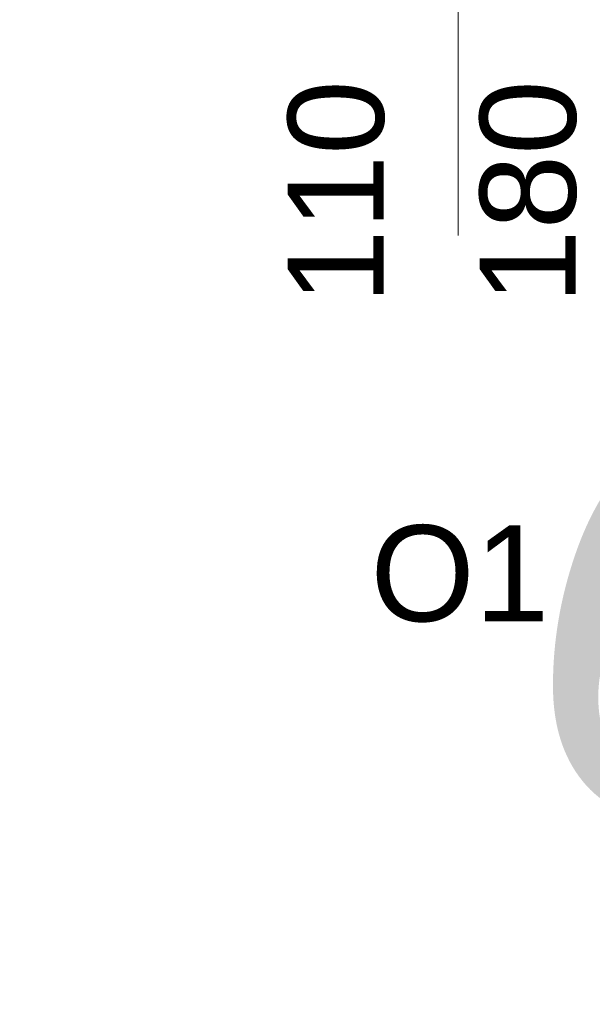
# Model space of a CAD drawing. Header units: millimetres. Extents: x 922208 to 1069538, y -182208 to -99877.
# Tile 121 of 256: x 985916 to 986661, y -174246 to -172965. Entities that reach past the tile are written whole.
import ezdxf

# ---------------------------------------------------------------- set-up
doc = ezdxf.new("R2010")
doc.units = ezdxf.units.MM
doc.header["$MEASUREMENT"] = 0
doc.linetypes.add('HIDDEN', pattern=[20, 10, -10])
doc.layers.add('IS_POWRÓT', color=5, linetype='HIDDEN', lineweight=30)
doc.layers.add('Nowe_220-A Ściany_Nr_pióra__7', color=7, linetype='Continuous', lineweight=13)
doc.layers.add('Nowe_220-A Ściany_Nr_pióra__45', color=7, linetype='Continuous', lineweight=15, true_color=0x40a5ff)
doc.layers.add('Nowe_Adnotacja - Teksty_Nr_pióra__86', color=7, linetype='Continuous', lineweight=20, true_color=0x5555ff)
doc.styles.add('STYL_AUTOMATYCZNY_1', font='arial.ttf')
doc.styles.add('STYL_AUTOMATYCZNY_4', font='times.ttf')

# ---------------------------------------------------------------- blocks, each defined once
blk = doc.blocks.new('parter01')
at = {"layer": 'Nowe_220-A Ściany_Nr_pióra__45', "color": 161, "linetype": 'Continuous', "lineweight": 0, "true_color": 0x40a5ff}
blk.add_line((986486.55073, -113901.8064), (986486.55073, -112550.02068), dxfattribs=at)
at = {"layer": 'Nowe_220-A Ściany_Nr_pióra__7', "color": 7, "linetype": 'Continuous', "lineweight": 0, "char_height": 125, "attachment_point": 7, "rotation": 90, "style": 'STYL_AUTOMATYCZNY_1'}
for s, insert in [('\\A1;{\\pql;\\pt0;\\fArial|b0|i0|c238|p0;\\W1.000000;110\\fArial|b0|i0|c238|p0;\\W1.000000;\\A1{\\H.66x;\\S^  ;}\\fArial|b0|i0|c238|p0;\\W1.000000;\\fArial|b0|i0|c238|p0;\\W1.000000;}', (986426.14293, -113650.02068)), ('\\A1;{\\pql;\\pt0;\\fArial|b0|i0|c238|p0;\\W1.000000;180\\fArial|b0|i0|c238|p0;\\W1.000000;\\A1{\\H.66x;\\S^  ;}\\fArial|b0|i0|c238|p0;\\W1.000000;\\fArial|b0|i0|c238|p0;\\W1.000000;}', (986676.14293, -113650.02068))]:
    blk.add_mtext(s, dxfattribs=dict(at, insert=insert))
at = {"layer": 'Nowe_220-A Ściany_Nr_pióra__7', "color": 7, "linetype": 'Continuous', "lineweight": 0, "insert": (986372.20898, -114064.61289), "char_height": 125, "attachment_point": 7, "style": 'STYL_AUTOMATYCZNY_1'}
blk.add_mtext('\\A1;{\\pql;\\pt0;\\fArial|b0|i0|c238|p0;\\W1.000000;O1\\fArial|b0|i0|c238|p0;\\W1.000000;\\fArial|b0|i0|c238|p0;\\W1.000000;\\fArial|b0|i0|c238|p0;\\W1.000000;}', dxfattribs=at)

msp = doc.modelspace()

# ---------------------------------------------------------------- block references
at = {"layer": 'IS_POWRÓT', "color": 27, "linetype": 'ByBlock', "lineweight": 30}
msp.add_blockref('parter01', (0, -59685.2), dxfattribs=at)

# ---------------------------------------------------------------- next in the draw order: texts
at = {"layer": 'Nowe_Adnotacja - Teksty_Nr_pióra__86', "color": 173, "linetype": 'Continuous', "lineweight": 20, "true_color": 0x5555ff, "insert": (986764.9, -173496.4), "char_height": 500, "attachment_point": 2, "style": 'STYL_AUTOMATYCZNY_4', "bg_fill": 2}
msp.add_mtext('\\pxqc;\\A1;\\fArial|b0|i1|c238|p0;6', dxfattribs=at)

doc.saveas('drawing.dxf')
